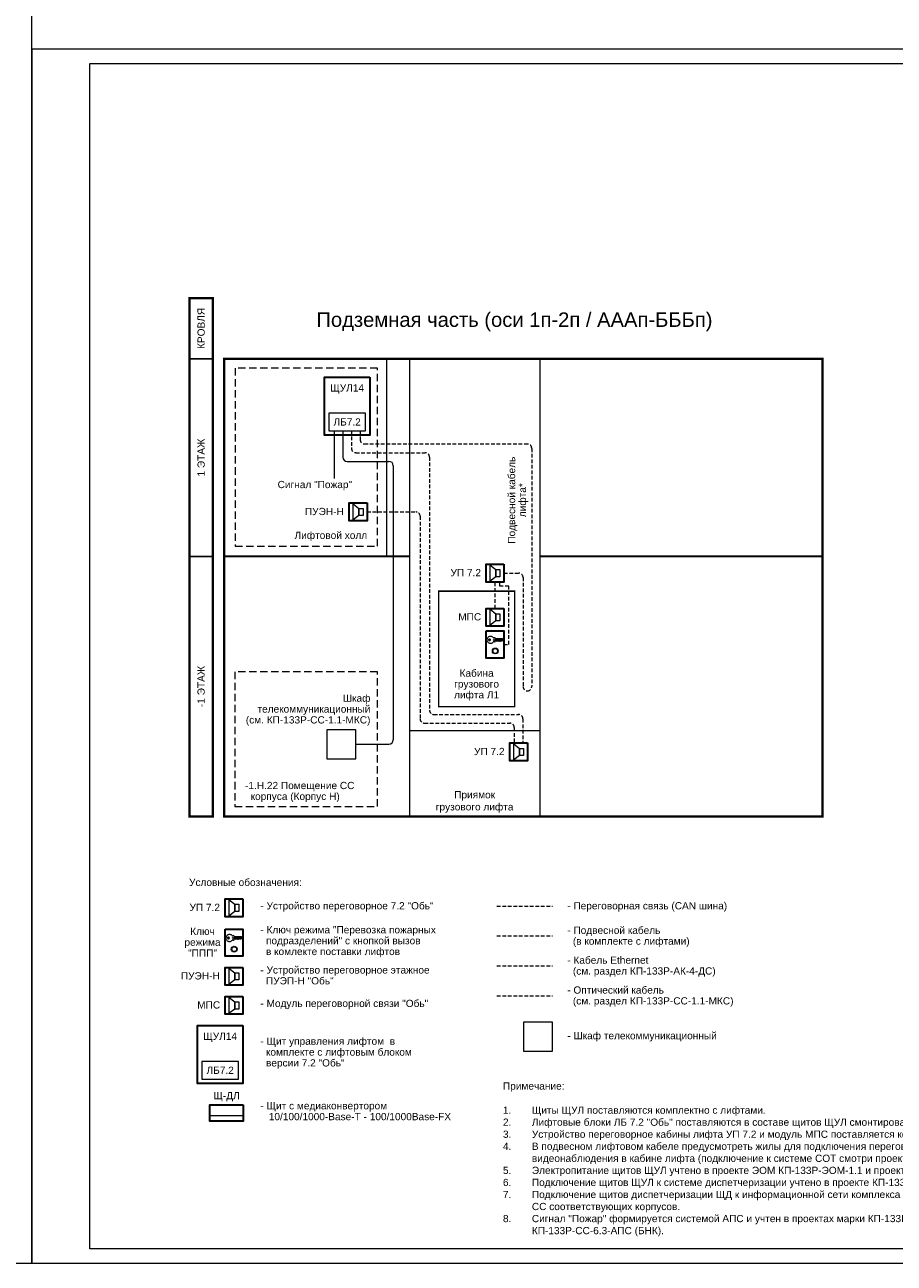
# Model space of a CAD drawing. Header units: millimetres. Extents: x 0 to 2625, y -889 to 841.
# Tile 17 of 24: x 1186 to 1487, y 0 to 428. Entities that reach past the tile are written whole.
import ezdxf
from ezdxf.enums import TextEntityAlignment as Align

# ---------------------------------------------------------------- set-up
doc = ezdxf.new("R2010")
doc.units = ezdxf.units.MM
doc.linetypes.add('штриховая', pattern=[19.05, 12.7, -6.35])
doc.layers.get('0').update_dxf_attribs({"lineweight": 15})
doc.styles.add('CP.Text', font='arial.ttf')

msp = doc.modelspace()

# ---------------------------------------------------------------- linework, layer by layer
at = {"color": 5, "ltscale": 0.1}
msp.add_line((1293.58, 287.89), (1293.58, 271.45), dxfattribs=at)
at = {"color": 1, "ltscale": 0.1}
for p, q in [((1296.58, 287.89), (1296.58, 278.89)), ((1298.08, 277.39), (1312.55, 277.39)), ((1314.05, 275.89), (1314.05, 181.03)), ((1301.08, 179.53), (1312.55, 179.53))]:
    msp.add_line(p, q, dxfattribs=at)
at = {"color": 4, "linetype": 'штриховая', "ltscale": 0.1}
for p, q in [((1299.58, 287.89), (1299.58, 281.89)), ((1301.08, 280.39), (1325.08, 280.39)), ((1326.58, 278.89), (1326.58, 191.32)), ((1304.96, 259.89), (1321.84, 259.89)), ((1323.34, 258.39), (1323.34, 188.32)), ((1349.3, 226.54), (1349.3, 235.65)), ((1350.91, 234.18), (1350.91, 235.65)), ((1354.02, 234.18), (1350.91, 234.18)), ((1354.02, 214.06), (1354.02, 234.18)), ((1352.36, 214.06), (1354.02, 214.06)), ((1328.08, 189.82), (1357.44, 189.82)), ((1324.84, 186.82), (1354.44, 186.82)), ((1355.94, 185.32), (1355.94, 179.96)), ((1358.94, 188.32), (1358.94, 179.96)), ((1349.89, 123.53), (1369.15, 123.53))]:
    msp.add_line(p, q, dxfattribs=at)
at = {"color": 30, "linetype": 'штриховая', "ltscale": 0.1, "true_color": 0xf26722}
for p, q in [((1302.58, 287.89), (1302.58, 284.89)), ((1304.08, 283.39), (1360.46, 283.39)), ((1361.96, 281.89), (1361.96, 199.49)), ((1352.36, 238.74), (1357.46, 238.74)), ((1358.96, 237.24), (1358.96, 199.49)), ((1349.89, 113.2), (1369.15, 113.2))]:
    msp.add_line(p, q, dxfattribs=at)
at = {"color": 251, "linetype": 'ByBlock', "lineweight": 5, "ltscale": 3, "true_color": 0x636466}
msp.add_line((1319.69, 184.3), (1364.73, 184.3), dxfattribs=at)
at = {"color": 1, "linetype": 'штриховая', "ltscale": 0.1}
msp.add_line((1349.89, 102.86), (1369.15, 102.86), dxfattribs=at)
at = {"color": 6, "linetype": 'штриховая', "ltscale": 0.1}
msp.add_line((1349.89, 92.53), (1369.15, 92.53), dxfattribs=at)
msp.add_line((1250.59, 51.13), (1262.08, 51.13))
for points in [[(0, 841), (0, 0), (1189, 0), (1189, 841)], [(1783, 420), (1189, 420), (1189, 0), (1783, 0)], [(1209, 415), (1778, 415), (1778, 5), (1209, 5)], [(1291.69, 287.89), (1304.46, 287.89), (1304.46, 294.11), (1291.69, 294.11)], [(1247.75, 63.62), (1260.52, 63.62), (1260.52, 69.84), (1247.75, 69.84)]]:
    msp.add_lwpolyline(points, close=True)
at = {"color": 251, "true_color": 0x636466, "const_width": 0.8}
msp.add_lwpolyline([(1243.55, 333.87), (1251.55, 333.87), (1251.55, 154.49), (1243.55, 154.49)], close=True, dxfattribs=at)
at = {"color": 251, "linetype": 'ByBlock', "lineweight": 5, "ltscale": 3, "true_color": 0x636466}
for points in [[(1243.55, 312.87), (1251.55, 312.87), (1251.55, 333.87), (1243.55, 333.87)], [(1243.55, 244.53), (1251.55, 244.53), (1251.55, 312.87), (1243.55, 312.87)], [(1243.55, 154.49), (1251.55, 154.49), (1251.55, 244.53), (1243.55, 244.53)]]:
    msp.add_lwpolyline(points, close=True, dxfattribs=at)
at = {"color": 251, "linetype": 'ByBlock', "lineweight": 30, "ltscale": 3, "true_color": 0x636466, "const_width": 0.8}
for points in [[(1364.73, 244.53), (1462.61, 244.53), (1462.61, 312.87), (1255.55, 312.87), (1255.55, 244.53), (1319.69, 244.53)], [(1319.69, 244.53), (1255.55, 244.53), (1255.55, 154.49), (1462.61, 154.49), (1462.61, 244.53), (1364.73, 244.53)]]:
    msp.add_lwpolyline(points, dxfattribs=at)
at = {"color": 251, "linetype": 'ByBlock', "lineweight": 5, "ltscale": 3, "true_color": 0x636466}
for points in [[(1311.73, 312.87), (1311.73, 244.53)], [(1319.69, 312.87), (1319.69, 154.49)], [(1364.73, 312.87), (1364.73, 154.49)]]:
    msp.add_lwpolyline(points, dxfattribs=at)
at = {"linetype": 'штриховая', "ltscale": 0.2}
for points in [[(1308.64, 309.61), (1259.33, 309.61), (1259.33, 248), (1308.64, 248)], [(1308.64, 204.57), (1259.22, 204.57), (1259.22, 157.96), (1308.64, 157.96)]]:
    msp.add_lwpolyline(points, close=True, dxfattribs=at)
at = {"lineweight": 30}
for points in [[(1305.96, 306.47), (1305.96, 286.39), (1290.19, 286.39), (1290.19, 306.47)], [(1304.96, 262.98), (1304.96, 256.8), (1298.82, 256.8), (1298.82, 262.98)], [(1352.36, 241.83), (1352.36, 235.65), (1346.23, 235.65), (1346.23, 241.83)], [(1352.36, 226.54), (1352.36, 220.36), (1346.23, 220.36), (1346.23, 226.54)], [(1346.23, 218.76), (1352.36, 218.76), (1352.36, 209.36), (1346.23, 209.36)], [(1360.51, 179.96), (1360.51, 173.78), (1354.37, 173.78), (1354.37, 179.96)], [(1262.02, 126.04), (1262.02, 119.86), (1255.88, 119.86), (1255.88, 126.04)], [(1255.88, 115.61), (1262.02, 115.61), (1262.02, 106.21), (1255.88, 106.21)], [(1262.02, 102.34), (1262.02, 96.16), (1255.88, 96.16), (1255.88, 102.34)], [(1262.02, 92.29), (1262.02, 86.11), (1255.88, 86.11), (1255.88, 92.29)], [(1262.02, 82.2), (1262.02, 62.12), (1246.25, 62.12), (1246.25, 82.2)], [(1262.08, 54.85), (1262.08, 49.09), (1250.59, 49.09), (1250.59, 54.85)]]:
    msp.add_lwpolyline(points, close=True, dxfattribs=at)
at = {"lineweight": 18}
for points in [[(1298.82, 256.8), (1298.82, 262.98), (1304.96, 262.98), (1304.96, 256.8)], [(1300.22, 257.14), (1300.22, 262.65), (1302.17, 261.12), (1302.17, 258.62)], [(1303.57, 261.12), (1303.57, 258.62), (1302.17, 258.62), (1302.17, 261.12)], [(1346.23, 235.65), (1346.23, 241.83), (1352.36, 241.83), (1352.36, 235.65)], [(1347.62, 235.99), (1347.62, 241.5), (1349.57, 239.97), (1349.57, 237.47)], [(1350.97, 239.97), (1350.97, 237.47), (1349.57, 237.47), (1349.57, 239.97)], [(1346.23, 220.36), (1346.23, 226.54), (1352.36, 226.54), (1352.36, 220.36)], [(1347.62, 220.7), (1347.62, 226.21), (1349.57, 224.68), (1349.57, 222.18)], [(1350.97, 224.68), (1350.97, 222.18), (1349.57, 222.18), (1349.57, 224.68)], [(1352.36, 209.36), (1346.23, 209.36), (1346.23, 218.76), (1352.36, 218.76)], [(1354.37, 173.78), (1354.37, 179.96), (1360.51, 179.96), (1360.51, 173.78)], [(1355.77, 174.12), (1355.77, 179.62), (1357.72, 178.1), (1357.72, 175.6)], [(1359.11, 178.1), (1359.11, 175.6), (1357.72, 175.6), (1357.72, 178.1)], [(1257.28, 120.2), (1257.28, 125.71), (1259.23, 124.18), (1259.23, 121.68)], [(1260.62, 124.18), (1260.62, 121.68), (1259.23, 121.68), (1259.23, 124.18)], [(1257.28, 96.5), (1257.28, 102), (1259.23, 100.48), (1259.23, 97.98)], [(1260.62, 100.48), (1260.62, 97.98), (1259.23, 97.98), (1259.23, 100.48)], [(1257.28, 86.45), (1257.28, 91.95), (1259.23, 90.42), (1259.23, 87.93)], [(1260.62, 90.42), (1260.62, 87.93), (1259.23, 87.93), (1259.23, 90.42)], [(1246.25, 62.12), (1246.25, 82.2), (1262.02, 82.2), (1262.02, 62.12)]]:
    msp.add_lwpolyline(points, close=True, dxfattribs=at)
at = {"const_width": 0.5}
msp.add_lwpolyline([(1329.73, 192.5), (1356.05, 192.5), (1356.05, 232.5), (1329.73, 232.5)], close=True, dxfattribs=at)
at = {"lineweight": 18}
for points in [[(1351.9, 215.54), (1348.94, 215.54), (1348.6, 215.67), (1352.07, 215.67)], [(1348.72, 216.26), (1349.02, 216.47), (1349.15, 216.47), (1349.23, 216.43), (1349.23, 216.13), (1351.73, 216.13), (1352.15, 215.83), (1352.15, 215.75), (1351.6, 215.24), (1351.31, 215.24), (1351.09, 215.45), (1350.76, 215.12), (1350.71, 215.12)], [(1350.63, 215.12), (1350.54, 215.12), (1350.21, 215.41), (1349.87, 215.07), (1349.61, 215.33), (1349.23, 215.33), (1349.23, 214.86), (1349.15, 214.82), (1348.72, 215.03)], [(1261.55, 112.39), (1258.59, 112.39), (1258.25, 112.52), (1261.72, 112.52)], [(1258.38, 113.11), (1258.68, 113.32), (1258.8, 113.32), (1258.89, 113.28), (1258.89, 112.98), (1261.38, 112.98), (1261.81, 112.69), (1261.81, 112.6), (1261.26, 112.09), (1260.96, 112.09), (1260.75, 112.31), (1260.41, 111.97), (1260.37, 111.97)], [(1260.28, 111.97), (1260.2, 111.97), (1259.86, 112.26), (1259.52, 111.93), (1259.27, 112.18), (1258.89, 112.18), (1258.89, 111.71), (1258.8, 111.67), (1258.38, 111.88)]]:
    msp.add_lwpolyline(points, dxfattribs=at)
at = {"lineweight": 25}
for points in [[(1350.63, 215.12), (1350.67, 215.2), (1350.71, 215.12)], [(1260.28, 111.97), (1260.33, 112.05), (1260.37, 111.97)]]:
    msp.add_lwpolyline(points, dxfattribs=at)
at = {"color": 6}
for points in [[(1291.08, 174.53), (1301.08, 174.53), (1301.08, 184.53), (1291.08, 184.53)], [(1359.15, 73.37), (1369.15, 73.37), (1369.15, 83.37), (1359.15, 83.37)]]:
    msp.add_lwpolyline(points, close=True, dxfattribs=at)
at = {"lineweight": 25}
for centre in [(1347.35, 215.64), (1257, 112.5)]:
    msp.add_circle(centre, 0.275, dxfattribs=at)
at = {"lineweight": 18}
for centre, radius in [((1349.34, 211.79), 0.995), ((1349.34, 211.79), 0.825), ((1258.99, 108.64), 0.995), ((1258.99, 108.64), 0.825)]:
    msp.add_circle(centre, radius, dxfattribs=at)
at = {"color": 30, "linetype": 'штриховая', "ltscale": 0.1, "true_color": 0xf26722}
for centre, start, end in [((1304.08, 284.89), 180, 270), ((1360.46, 281.89), 0, 90), ((1357.46, 237.24), 0, 90), ((1360.46, 199.49), 180, 270), ((1360.46, 199.49), 270, 0)]:
    msp.add_arc(centre, 1.5, start, end, dxfattribs=at)
at = {"color": 1, "ltscale": 0.1}
for centre, start, end in [((1298.08, 278.89), 180, 270), ((1312.55, 275.89), 360, 90), ((1312.55, 181.03), 270, 360)]:
    msp.add_arc(centre, 1.5, start, end, dxfattribs=at)
at = {"color": 4, "linetype": 'штриховая', "ltscale": 0.1}
for centre, start, end in [((1301.08, 281.89), 180, 270), ((1325.08, 278.89), 0, 90), ((1321.84, 258.39), 0, 90), ((1328.08, 191.32), 180, 270), ((1357.44, 188.32), 0, 90), ((1324.84, 188.32), 180, 270), ((1354.44, 185.32), 0, 90)]:
    msp.add_arc(centre, 1.5, start, end, dxfattribs=at)
at = {"lineweight": 18}
for points, knots in [([(1346.52, 215.64), (1346.52, 215.82), (1346.56, 216), (1346.69, 216.33), (1346.78, 216.48), (1346.97, 216.67), (1347.05, 216.73), (1347.22, 216.83), (1347.31, 216.87), (1347.41, 216.9)], [0, 0, 0, 0, 0.547336, 0.547336, 1.063434, 1.063434, 1.361474, 1.361474, 1.660846, 1.660846, 1.660846, 1.660846]), ([(1347.42, 214.39), (1347.28, 214.42), (1347.16, 214.49), (1346.92, 214.66), (1346.82, 214.77), (1346.67, 215.01), (1346.61, 215.12), (1346.54, 215.37), (1346.52, 215.51), (1346.52, 215.64)], [0, 0, 0, 0, 0.417934, 0.417934, 0.875269, 0.875269, 1.256039, 1.256039, 1.653364, 1.653364, 1.653364, 1.653364]), ([(1347.41, 216.9), (1347.54, 216.93), (1347.68, 216.94), (1347.95, 216.91), (1348.08, 216.87), (1348.31, 216.74), (1348.41, 216.67), (1348.59, 216.48), (1348.66, 216.36), (1348.72, 216.24)], [0, 0, 0, 0, 0.41198, 0.41198, 0.823657, 0.823657, 1.201793, 1.201793, 1.602028, 1.602028, 1.602028, 1.602028]), ([(1348.72, 215.06), (1348.65, 214.9), (1348.55, 214.76), (1348.32, 214.55), (1348.19, 214.47), (1347.95, 214.38), (1347.84, 214.36), (1347.63, 214.35), (1347.52, 214.36), (1347.42, 214.39)], [0, 0, 0, 0, 0.510094, 0.510094, 0.964236, 0.964236, 1.282131, 1.282131, 1.607848, 1.607848, 1.607848, 1.607848]), ([(1256.18, 112.49), (1256.18, 112.67), (1256.21, 112.85), (1256.34, 113.18), (1256.44, 113.33), (1256.63, 113.52), (1256.7, 113.58), (1256.87, 113.68), (1256.97, 113.72), (1257.06, 113.75)], [0, 0, 0, 0, 0.547336, 0.547336, 1.063434, 1.063434, 1.361474, 1.361474, 1.660846, 1.660846, 1.660846, 1.660846]), ([(1257.07, 111.24), (1256.94, 111.28), (1256.81, 111.34), (1256.58, 111.51), (1256.47, 111.62), (1256.32, 111.86), (1256.27, 111.98), (1256.2, 112.23), (1256.18, 112.36), (1256.18, 112.49)], [0, 0, 0, 0, 0.417934, 0.417934, 0.875269, 0.875269, 1.256039, 1.256039, 1.653364, 1.653364, 1.653364, 1.653364]), ([(1257.06, 113.75), (1257.19, 113.79), (1257.33, 113.8), (1257.6, 113.76), (1257.73, 113.72), (1257.97, 113.6), (1258.06, 113.52), (1258.24, 113.33), (1258.32, 113.22), (1258.37, 113.1)], [0, 0, 0, 0, 0.41198, 0.41198, 0.823657, 0.823657, 1.201793, 1.201793, 1.602028, 1.602028, 1.602028, 1.602028]), ([(1258.38, 111.91), (1258.31, 111.75), (1258.21, 111.61), (1257.97, 111.4), (1257.84, 111.32), (1257.6, 111.23), (1257.5, 111.21), (1257.28, 111.2), (1257.18, 111.21), (1257.07, 111.24)], [0, 0, 0, 0, 0.510094, 0.510094, 0.964236, 0.964236, 1.282131, 1.282131, 1.607848, 1.607848, 1.607848, 1.607848])]:
    msp.add_open_spline(points, degree=3, knots=knots, dxfattribs=at)

# ---------------------------------------------------------------- texts
at = {"style": 'CP.Text'}
msp.add_text('Условные обозначения:', height=2.5, dxfattribs=at).set_placement((1243.37, 131.76), align=Align.MIDDLE_LEFT)
at = {"char_height": 2.5, "attachment_point": 5, "rotation": 90, "style": 'CP.Text'}
for s, insert, width in [('КРОВЛЯ', (1247.55, 323.37), 21), ('1 ЭТАЖ', (1247.55, 278.7), 68.3311), ('-1 ЭТАЖ', (1247.55, 199.51), 90.0398)]:
    msp.add_mtext(s, dxfattribs=dict(at, insert=insert, width=width))
at = {"line_spacing_factor": 0.9, "style": 'CP.Text'}
for s, insert, char_height, width, attachment_point in [('Подземная часть (оси 1п-2п / АААп-БББп) ', (1355.98, 325.65), 5, 198.3562, 5), ('ЩУЛ14', (1298.08, 302.43), 2.5, 15.77, 5), ('ЛБ7.2', (1298.08, 291), 2.5, 12.77, 5), ('Сигнал "Пожар"', (1286.9, 269), 2.5, 32.4033, 5), ('ПУЭН-Н', (1290.19, 260.03), 2.5, 18, 5), ('Лифтовой холл', (1292.44, 251.43), 2.5, 32.4033, 5), ('УП 7.2', (1339.13, 238.88), 2.5, 18, 5), ('МПС', (1340.51, 223.59), 2.5, 18, 5), ('Кабина\\Pгрузового\\Pлифта Л1', (1342.89, 200.01), 2.5, 26.3197, 5), ('\\pxt12;Шкаф телекоммуникационный\\P(см. КП-133Р-СС-1.1-МКС)', (1306.14, 191.34), 2.5, 45.7962, 6), ('УП 7.2', (1347.28, 177.01), 2.5, 18, 5), ('-1.H.22 Помещение СС\\P  корпуса (Корпус H)', (1262.74, 163.01), 2.5, 49.425, 4), ('УП 7.2', (1248.79, 123.09), 2.5, 18, 5), ('- Устройство переговорное 7.2 "Обь"', (1268.05, 123.27), 2.5, 76.4545, 4), ('- Переговорная связь (CAN шина)', (1374.27, 123.27), 2.5, 76.4545, 4), ('Ключ\\Pрежима\\P"ППП"', (1248.03, 111.05), 2.5, 18, 5), ('- Ключ режима "Перевозка пожарных\\P  подразделений" с кнопкой вызов\\P  в комлекте поставки лифтов', (1268.05, 111.22), 2.5, 76.4545, 4), ('- Подвесной кабель\\P  (в комплекте с лифтами)', (1374.27, 112.93), 2.5, 76.4545, 4), ('- Устройство переговорное этажное ^I  \\P  ПУЭП-Н "Обь"', (1268.05, 99.56), 2.5, 76.4545, 4), ('- Кабель Ethernet\\P  (см. раздел КП-133Р-АК-4-ДС)', (1374.27, 102.6), 2.5, 76.4545, 4), ('ПУЭН-Н', (1247.25, 99.39), 2.5, 18, 5), ('- Оптический кабель\\P  (см. раздел КП-133Р-СС-1.1-МКС)', (1374.27, 92.26), 2.5, 76.4545, 4), ('МПС', (1250.17, 89.34), 2.5, 18, 5), ('- Модуль переговорной связи "Обь"', (1268.05, 89.51), 2.5, 76.4545, 4), ('ЩУЛ14', (1254.13, 78.16), 2.5, 15.77, 5), ('\\P- Щит управления лифтом  в \\P  комплекте с лифтовым блоком\\P  версии 7.2 "Обь"', (1268.05, 74.56), 2.5, 76.4545, 4), ('\\pxt12;- Шкаф телекоммуникационный', (1374.27, 78.34), 2.5, 55.8835, 4), ('ЛБ7.2', (1254.13, 66.73), 2.5, 12.77, 5), ('Щ-ДЛ', (1256.34, 57.61), 2.5, 11.4877, 5), ('\\P- Щит с медиаконвертором\\P   10/100/1000-Base-T - 100/1000Base-FX', (1268.05, 54.45), 2.5, 76.4545, 4)]:
    msp.add_mtext(s, dxfattribs=dict(at, insert=insert, char_height=char_height, width=width, attachment_point=attachment_point))
at = {"insert": (1357.24, 263.96), "char_height": 2.5, "width": 50.0261, "attachment_point": 5, "rotation": 90, "line_spacing_factor": 0.9, "style": 'CP.Text'}
msp.add_mtext('Подвесной кабель\\Pлифта*', dxfattribs=at)
at = {"char_height": 2.5, "style": 'CP.Text'}
for s, insert, width, attachment_point in [('Приямок\\Pгрузового лифта', (1342.21, 159.59), 45.0339, 5), ('Примечание:\\P\\P1.^IЩиты ЩУЛ поставляются комплектно с лифтами.\\P2.^IЛифтовые блоки ЛБ 7.2 "Обь" поставляются в составе щитов ЩУЛ смонтированными и подключенными.\\P3.^IУстройство переговорное кабины лифта УП 7.2 и модуль МПС поставляется комплектно с щитами ЩУЛ.\\P4.^IВ подвесном лифтовом кабеле предусмотреть жилы для подключения переговорных устройств (CAN шина) и камеры \\P^Iвидеонаблюдения в кабине лифта (подключение к системе СОТ смотри проект КП-133Р-СС-5.2-СОТ).\\P5.^IЭлектропитание щитов ЩУЛ учтено в проекте ЭОМ КП-133Р-ЭОМ-1.1 и проектах ЭОМ соответствующих корпусов.\\P6.^IПодключение щитов ЩУЛ к системе диспетчеризации учтено в проекте КП-133Р-АК-4-ДС.\\P7.^IПодключение щитов диспетчеризации ЩД к информационной сети комплекса учтено в проекте КП-133Р-СС-1.1-МКС и проектах ^IСС соответствующих корпусов.\\P8.^IСигнал "Пожар" формируется системой АПС и учтен в проектах марки КП-133Р-СС-6.1-АПС (подземная часть) и \\P^IКП-133Р-СС-6.3-АПС (БНК).', (1352.01, 62.55), 225.7607, 1)]:
    msp.add_mtext(s, dxfattribs=dict(at, insert=insert, width=width, attachment_point=attachment_point))

doc.saveas('drawing.dxf')
